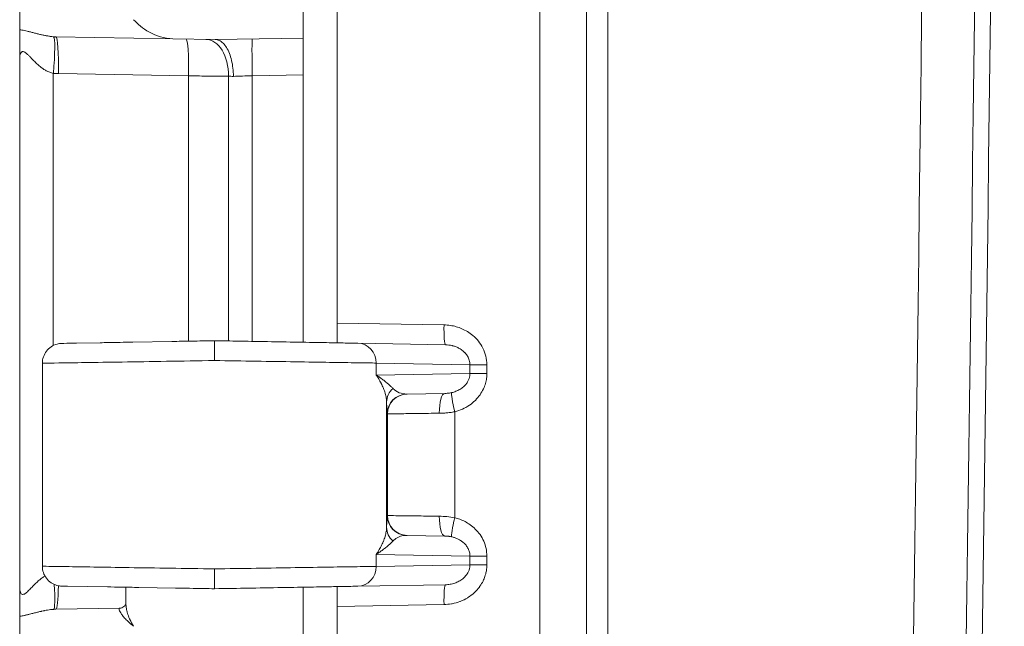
# Model space of a CAD drawing. Header units: inches. Extents: x 0 to 110, y 2 to 70.
# Tile 16 of 129: x 20.63 to 22.37, y 28.79 to 29.86. Entities that reach past the tile are written whole.
import ezdxf

# ---------------------------------------------------------------- set-up
doc = ezdxf.new("R2010")
doc.units = ezdxf.units.IN
doc.header["$LTSCALE"] = 3.25
doc.header["$MEASUREMENT"] = 0
doc.layers.add('Visible (ANSI)', color=7, linetype='Continuous', lineweight=18)
doc.layers.add('Visible Narrow (ANSI)', color=7, linetype='Continuous', lineweight=5)

msp = doc.modelspace()

# ---------------------------------------------------------------- linework, layer by layer
at = {"layer": 'Visible (ANSI)'}
for p, q in [((21.6322, 27.6568), (21.6322, 40.4906)), ((21.1322, 30.321), (21.1322, 29.8264)), ((21.1922, 30.3238), (21.1922, 29.3237)), ((20.6322, 29.8766), (20.6322, 29.8409)), ((20.696, 29.8286), (20.9026, 29.825)), ((20.9026, 29.825), (20.9772, 29.8237)), ((20.9772, 29.8237), (21.1322, 29.8264)), ((20.9772, 29.8237), (20.9772, 29.8237)), ((21.1322, 29.8264), (21.1322, 29.7614)), ((20.6322, 29.7901), (20.6322, 28.8573)), ((21.1322, 29.2898), (21.1322, 29.7614)), ((21.1922, 29.2889), (21.1922, 29.3237)), ((20.71, 29.2878), (20.7066, 29.2878)), ((20.7066, 29.2878), (20.7086, 29.2878)), ((20.71, 29.2878), (20.7153, 29.2879)), ((20.7324, 29.2882), (20.7153, 29.2879)), ((20.7285, 29.2882), (20.7324, 29.2882)), ((20.7324, 29.2882), (20.7741, 29.289)), ((20.8318, 29.29), (20.9009, 29.2912)), ((21.3834, 29.2854), (21.2291, 29.2881)), ((20.6722, 29.2528), (20.6722, 28.8947)), ((21.3825, 29.1996), (21.3151, 29.1984)), ((21.2822, 29.1735), (21.2822, 29.1735)), ((21.2822, 28.974), (21.2822, 28.974)), ((21.3151, 28.9491), (21.3825, 28.9479)), ((21.3834, 28.8621), (21.2291, 28.8594)), ((20.7087, 28.8596), (20.7066, 28.8597)), ((20.7168, 28.8595), (20.7087, 28.8596)), ((20.7872, 28.8583), (20.7168, 28.8595)), ((20.8197, 28.8577), (20.8197, 28.8281)), ((20.907, 28.8562), (20.8426, 28.8573)), ((21.1322, 28.8577), (21.1322, 28.8456)), ((21.1322, 28.8456), (21.1322, 28.821)), ((21.1922, 28.8586), (21.1922, 28.8238)), ((20.696, 28.8188), (20.8088, 28.8208)), ((21.1322, 28.821), (21.1322, 28.3264)), ((21.1922, 28.8238), (21.1922, 27.6255)), ((20.6322, 28.8066), (20.6322, 28.7709))]:
    msp.add_line(p, q, dxfattribs=at)
msp.add_arc((-337.8428, 34.0737), 360.2125, 359.126733, 0.873267, dxfattribs=at)
msp.add_ellipse((20.8084, 28.8458), major_axis=(0.0004, -0.025), ratio=0.924558, start_param=0.000018, end_param=0.000068, dxfattribs=at)
for points, knots in [([(20.8332, 29.8587), (20.8397, 29.8513), (20.8492, 29.8432), (20.873, 29.8303), (20.8871, 29.8253), (20.9026, 29.825)], [0.0000001, 0.0000001, 0.0000001, 0.0000001, 0.135667, 0.135667, 0.2691124, 0.2691124, 0.2691124, 0.2691124]), ([(20.6322, 29.7901), (20.6322, 29.791), (20.6322, 29.7922), (20.6322, 29.8037), (20.6322, 29.8119), (20.6322, 29.8258), (20.6322, 29.8343), (20.6322, 29.8409)], [-0.0071501, -0.0071501, -0.0071501, -0.0071501, 0, 0, 0.0928814, 0.0928814, 0.1823993, 0.1823993, 0.1823993, 0.1823993]), ([(21.0093, 29.7587), (21.0093, 29.7636), (21.009, 29.7685), (21.0085, 29.7733), (21.0079, 29.778), (21.0071, 29.7827), (21.0061, 29.787), (21.0051, 29.7914), (21.0038, 29.7955), (21.0023, 29.7993), (21.0008, 29.8031), (20.9991, 29.8065), (20.9972, 29.8095), (20.9954, 29.8125), (20.9933, 29.8151), (20.9912, 29.8172), (20.9891, 29.8193), (20.9868, 29.821), (20.9844, 29.8221), (20.982, 29.8232), (20.9795, 29.8237), (20.9772, 29.8237)], [0, 0, 0, 0, 0.142857, 0.142857, 0.142857, 0.285714, 0.285714, 0.285714, 0.428571, 0.428571, 0.428571, 0.571429, 0.571429, 0.571429, 0.714286, 0.714286, 0.714286, 0.857143, 0.857143, 0.857143, 1, 1, 1, 1]), ([(20.6722, 29.2528), (20.6722, 29.2566), (20.6728, 29.2604), (20.6753, 29.2676), (20.6771, 29.271), (20.6817, 29.277), (20.6845, 29.2797), (20.6908, 29.2839), (20.6944, 29.2856), (20.6994, 29.2869), (20.7008, 29.2872), (20.7037, 29.2876), (20.7051, 29.2878), (20.7066, 29.2878)], [0, 0, 0, 0, 0.0288206, 0.0288206, 0.0577212, 0.0577212, 0.0866185, 0.0866185, 0.115515, 0.115515, 0.1264529, 0.1264529, 0.1375626, 0.1375626, 0.1375626, 0.1375626]), ([(20.8318, 29.29), (20.8165, 29.2897), (20.8021, 29.2894), (20.7839, 29.2891), (20.7789, 29.289), (20.7741, 29.289)], [0.18181818, 0.18181818, 0.18181818, 0.18181818, 0.24686871, 0.24686871, 0.27272727, 0.27272727, 0.27272727, 0.27272727]), ([(20.9759, 29.2925), (20.9621, 29.2922), (20.9485, 29.292), (20.9236, 29.2916), (20.9122, 29.2914), (20.9009, 29.2912)], [0, 0, 0, 0, 0.04853983, 0.04853983, 0.09090909, 0.09090909, 0.09090909, 0.09090909]), ([(20.9759, 29.2925), (20.9759, 29.2925), (20.9759, 29.2908), (20.9759, 29.2878), (20.9759, 29.2863), (20.9759, 29.2843), (20.9759, 29.2822), (20.9759, 29.2801), (20.9759, 29.2776), (20.9759, 29.275), (20.9759, 29.2697), (20.9759, 29.2636), (20.9759, 29.2575)], [0, 0, 0, 0, 0.333333, 0.333333, 0.333333, 0.499913, 0.499913, 0.499913, 0.666667, 0.666667, 0.666667, 1, 1, 1, 1]), ([(21.2291, 29.2881), (21.2247, 29.2881), (21.2196, 29.2882), (21.2138, 29.2883), (21.2093, 29.2884), (21.2045, 29.2885), (21.1991, 29.2886), (21.189, 29.2888), (21.1773, 29.289), (21.1643, 29.2892), (21.1617, 29.2892), (21.1589, 29.2893), (21.1561, 29.2893), (21.1398, 29.2896), (21.1217, 29.2899), (21.1023, 29.2903), (21.1007, 29.2903), (21.099, 29.2903), (21.0973, 29.2904), (21.0794, 29.2907), (21.0604, 29.291), (21.0411, 29.2913), (21.0337, 29.2915), (21.0263, 29.2916), (21.0188, 29.2917), (21.0048, 29.292), (20.9905, 29.2922), (20.9759, 29.2925)], [0, 0, 0, 0, 0.113348, 0.113348, 0.113348, 0.2, 0.2, 0.2, 0.365556, 0.365556, 0.365556, 0.4, 0.4, 0.4, 0.6, 0.6, 0.6, 0.617354, 0.617354, 0.617354, 0.8, 0.8, 0.8, 0.869601, 0.869601, 0.869601, 1, 1, 1, 1]), ([(21.1922, 29.2889), (21.1922, 29.2888), (21.1922, 29.2888), (21.1922, 29.2887), (21.1921, 29.2887), (21.1921, 29.2887), (21.192, 29.2887)], [0, 0, 0, 0, 0.499997, 0.499997, 0.499997, 0.999994, 0.999994, 0.999994, 0.999994]), ([(20.7066, 28.8597), (20.7051, 28.8597), (20.7037, 28.8598), (20.7008, 28.8602), (20.6994, 28.8605), (20.6943, 28.8619), (20.6908, 28.8635), (20.6845, 28.8678), (20.6817, 28.8704), (20.6771, 28.8765), (20.6752, 28.8799), (20.6728, 28.8871), (20.6722, 28.8909), (20.6722, 28.8947)], [0, 0, 0, 0, 0.0111156, 0.0111156, 0.0220591, 0.0220591, 0.0509559, 0.0509559, 0.0798531, 0.0798531, 0.1087536, 0.1087536, 0.1375638, 0.1375638, 0.1375638, 0.1375638]), ([(20.9759, 28.855), (20.9759, 28.855), (20.9759, 28.8566), (20.9759, 28.8597), (20.9759, 28.8612), (20.9759, 28.8631), (20.9759, 28.8652), (20.9759, 28.8673), (20.9759, 28.8698), (20.9759, 28.8725), (20.9759, 28.8778), (20.9759, 28.8839), (20.9759, 28.89)], [0, 0, 0, 0, 0.333333, 0.333333, 0.333333, 0.499945, 0.499945, 0.499945, 0.666667, 0.666667, 0.666667, 1, 1, 1, 1]), ([(20.6322, 28.8066), (20.6322, 28.81), (20.6322, 28.8141), (20.6322, 28.8191), (20.6322, 28.82), (20.6322, 28.821), (20.6322, 28.8219), (20.6322, 28.8262), (20.6322, 28.831), (20.6322, 28.8363), (20.6322, 28.8376), (20.6322, 28.839), (20.6322, 28.8404), (20.6322, 28.8456), (20.6322, 28.8513), (20.6322, 28.8573)], [0, 0, 0, 0, 0.333333, 0.333333, 0.333333, 0.395358, 0.395358, 0.395358, 0.666667, 0.666667, 0.666667, 0.736327, 0.736327, 0.736327, 1, 1, 1, 1]), ([(20.8426, 28.8573), (20.8321, 28.8575), (20.822, 28.8577), (20.8124, 28.8578), (20.8035, 28.858), (20.7951, 28.8581), (20.7872, 28.8583)], [0.16666667, 0.16666667, 0.16666667, 0.16666667, 0.21001003, 0.21001003, 0.21001003, 0.25, 0.25, 0.25, 0.25]), ([(20.9759, 28.855), (20.9698, 28.8551), (20.9637, 28.8552), (20.9577, 28.8553), (20.9404, 28.8556), (20.9235, 28.8559), (20.907, 28.8562)], [0, 0, 0, 0, 0.02157313, 0.02157313, 0.02157313, 0.08333333, 0.08333333, 0.08333333, 0.08333333]), ([(21.2291, 28.8594), (21.2255, 28.8593), (21.2213, 28.8593), (21.2167, 28.8592), (21.2115, 28.8591), (21.2057, 28.859), (21.1992, 28.8589), (21.191, 28.8587), (21.1818, 28.8586), (21.1716, 28.8584), (21.1667, 28.8583), (21.1615, 28.8582), (21.1561, 28.8581), (21.142, 28.8579), (21.1265, 28.8576), (21.11, 28.8573), (21.1075, 28.8573), (21.1049, 28.8572), (21.1023, 28.8572), (21.0829, 28.8568), (21.0622, 28.8565), (21.041, 28.8561), (21.0397, 28.8561), (21.0384, 28.8561), (21.037, 28.856), (21.0172, 28.8557), (20.9969, 28.8553), (20.9759, 28.855)], [0, 0, 0, 0, 0.094198, 0.094198, 0.094198, 0.2, 0.2, 0.2, 0.333953, 0.333953, 0.333953, 0.4, 0.4, 0.4, 0.573189, 0.573189, 0.573189, 0.6, 0.6, 0.6, 0.8, 0.8, 0.8, 0.812638, 0.812638, 0.812638, 1, 1, 1, 1]), ([(21.192, 28.8588), (21.1921, 28.8588), (21.1921, 28.8587), (21.1921, 28.8587), (21.1921, 28.8587), (21.1921, 28.8587), (21.1922, 28.8587), (21.1922, 28.8587), (21.1922, 28.8587), (21.1922, 28.8586)], [0.0000002, 0.0000002, 0.0000002, 0.0000002, 0.345539, 0.345539, 0.345539, 0.5, 0.5, 0.5, 1, 1, 1, 1]), ([(20.8088, 28.8208), (20.8108, 28.8208), (20.814, 28.8219), (20.8183, 28.8253), (20.8193, 28.8274), (20.8196, 28.8284), (20.8197, 28.8285), (20.8197, 28.8286)], [0, 0, 0, 0, 0.0636754, 0.0636754, 0.1270386, 0.1270386, 0.1391847, 0.1391847, 0.1391847, 0.1391847])]:
    msp.add_open_spline(points, degree=3, knots=knots, dxfattribs=at)
msp.add_open_spline([(20.6722, 28.8947), (20.6722, 28.8947), (20.6722, 28.8947), (20.6722, 28.8947)], degree=3, dxfattribs=at)
at = {"layer": 'Visible Narrow (ANSI)'}
for p, q in [((21.55, 27.6568), (21.55, 40.4906)), ((21.6703, 39.4632), (21.6703, 28.6842)), ((20.6915, 29.7641), (20.6915, 29.2841)), ((20.7006, 29.7636), (20.9303, 29.7596)), ((20.9303, 29.7596), (20.9303, 29.2917)), ((21.0006, 29.759), (21.0006, 29.292)), ((21.0425, 29.2913), (21.0426, 29.7599)), ((21.0426, 29.7599), (21.1322, 29.7614)), ((21.1922, 29.3237), (21.3809, 29.3204)), ((21.4268, 29.2502), (21.2614, 29.2531)), ((21.2614, 29.2531), (21.2614, 29.2319)), ((21.4268, 29.2502), (21.4566, 29.2502)), ((21.4268, 29.2502), (21.4268, 29.2348)), ((21.4566, 29.2502), (21.4566, 29.2348)), ((21.4268, 29.2348), (21.2614, 29.2319)), ((21.4268, 29.2348), (21.4566, 29.2348)), ((21.2797, 28.9635), (21.2797, 29.184)), ((21.2814, 29.1634), (21.2807, 29.1634)), ((21.2814, 28.984), (21.2814, 29.1634)), ((21.4, 28.9803), (21.4, 29.1671)), ((21.2807, 28.9841), (21.2814, 28.984)), ((21.2614, 28.9156), (21.4268, 28.9127)), ((21.2614, 28.9156), (21.2614, 28.8944)), ((21.4268, 28.9127), (21.4268, 28.8973)), ((21.4268, 28.9127), (21.4566, 28.9127)), ((21.4566, 28.9127), (21.4566, 28.8973)), ((21.4268, 28.8973), (21.2614, 28.8944)), ((21.4268, 28.8973), (21.4566, 28.8973)), ((21.3809, 28.8271), (21.1922, 28.8238))]:
    msp.add_line(p, q, dxfattribs=at)
for centre, major_axis, ratio, start_param, end_param in [((-155.4491, 34.0737), (0, 251.3027), 0.707107, 4.690941, 4.733837), ((-155.513, 34.0737), (0, 251.5247), 0.707107, 4.690941, 4.733837), ((20.6859, 29.7641), (0.0059, 0.0647), 0.086802, 4.720238, 6.248517), ((20.6949, 29.7636), (0.0011, 0.065), 0.087143, 4.71391, 6.283185), ((20.9246, 29.7596), (0.0011, 0.065), 0.087143, 4.71391, 6.28311), ((20.9598, 29.759), (0.0011, 0.065), 0.628144, 4.723353, 6.283192), ((21.0437, 29.7599), (-0.0011, 0.065), 0.01745, 0, 1.570492), ((20.7028, 29.8893), (-0.0029, -0.1257), 0.996209, 6.216084, 6.2884), ((21.0414, 29.7576), (0.065, -0.0023), 0.000322, 4.033449, 4.195819), ((21.384, 29.3204), (-0.0006, -0.035), 0.087143, 4.71391, 6.283185), ((21.2285, 29.2531), (0.0006, 0.035), 0.939676, 4.728789, 6.283141), ((21.3147, 29.184), (-0.035, -0.0007), 0.946172, 5.437633, 6.261682), ((21.3157, 29.2334), (-0.0181, -0.0304), 0.960279, 6.033131, 6.820068), ((21.3157, 29.1634), (-0.0006, 0.035), 0.999976, 0.001315, 1.554631), ((21.3164, 29.1634), (-0.0006, 0.035), 0.999976, 0, 1.553343), ((21.3831, 29.1646), (-0.0006, 0.035), 0.297073, 0.000017, 1.565611), ((21.4031, 29.1671), (-0.0086, 0.0339), 0.084521, 0.085624, 1.549455), ((21.3157, 28.9841), (-0.0006, -0.035), 0.999976, 4.729842, 6.283185), ((21.3164, 28.984), (-0.0006, -0.035), 0.999976, 4.729819, 6.283185), ((21.3831, 28.9829), (-0.0006, -0.035), 0.297068, 4.717575, 6.283185), ((21.4031, 28.9803), (-0.0086, -0.0339), 0.084522, 4.73373, 6.197562), ((21.3147, 28.9635), (-0.035, 0.0007), 0.946127, 0.021504, 0.845548), ((21.2285, 28.8944), (0.0006, -0.035), 0.939676, 0.000035, 1.554396), ((20.6859, 28.8833), (0.0059, -0.0647), 0.086802, 0.034475, 1.237751), ((20.6949, 28.8838), (0.0011, -0.065), 0.087143, 0, 1.199166), ((21.384, 28.8271), (-0.0006, 0.035), 0.087143, 0, 1.569275), ((20.6957, 28.8033), (0.0355, 0.001), 0.436746, 1.549398, 1.665465)]:
    msp.add_ellipse(centre, major_axis=major_axis, ratio=ratio, start_param=start_param, end_param=end_param, dxfattribs=at)
for points, knots in [([(20.6322, 29.8409), (20.6334, 29.8408), (20.636, 29.8404), (20.6404, 29.8396), (20.6455, 29.8385), (20.651, 29.8371), (20.6569, 29.8356), (20.6631, 29.834), (20.6692, 29.8325), (20.6749, 29.8313), (20.6805, 29.8302), (20.6862, 29.8293), (20.69, 29.8289), (20.6919, 29.8288)], [0.0000016, 0.0000016, 0.0000016, 0.0000016, 0.0909091, 0.1818182, 0.2727273, 0.3636364, 0.4545455, 0.5454545, 0.6363636, 0.7272727, 0.8181818, 0.9090909, 1, 1, 1, 1]), ([(20.6919, 29.8288), (20.6926, 29.8288), (20.694, 29.8287), (20.6954, 29.8286), (20.696, 29.8286)], [0.0000448, 0.0000448, 0.0000448, 0.0000448, 0.5, 1, 1, 1, 1]), ([(20.6322, 29.7901), (20.6322, 29.7915), (20.6323, 29.7927), (20.6324, 29.7938), (20.6325, 29.7949), (20.6327, 29.7959), (20.6329, 29.7968), (20.6331, 29.7976), (20.6334, 29.7984), (20.6336, 29.7991), (20.6339, 29.7997), (20.6342, 29.8003), (20.6346, 29.8008), (20.6349, 29.8012), (20.6353, 29.8016), (20.6357, 29.8019), (20.6361, 29.8022), (20.6365, 29.8023), (20.637, 29.8025), (20.6374, 29.8026), (20.6379, 29.8026), (20.6385, 29.8025), (20.639, 29.8024), (20.6396, 29.8022), (20.6403, 29.8019), (20.6409, 29.8015), (20.6417, 29.8011), (20.6425, 29.8005), (20.6433, 29.7999), (20.6442, 29.7991), (20.6453, 29.7982), (20.6463, 29.7973), (20.6474, 29.7962), (20.6487, 29.7949), (20.6499, 29.7937), (20.6513, 29.7923), (20.6527, 29.7908), (20.6542, 29.7893), (20.6557, 29.7876), (20.6574, 29.786), (20.659, 29.7843), (20.6608, 29.7826), (20.6626, 29.781), (20.6644, 29.7793), (20.6662, 29.7777), (20.6681, 29.7762), (20.6699, 29.7747), (20.6717, 29.7733), (20.6736, 29.7721), (20.6754, 29.7708), (20.6773, 29.7697), (20.6792, 29.7686), (20.6811, 29.7676), (20.6831, 29.7667), (20.6852, 29.7659), (20.6872, 29.7651), (20.6893, 29.7645), (20.6915, 29.7641)], [0.0000001, 0.0000001, 0.0000001, 0.0000001, 0.0526316, 0.0526316, 0.0526316, 0.1052632, 0.1052632, 0.1052632, 0.1578947, 0.1578947, 0.1578947, 0.2105263, 0.2105263, 0.2105263, 0.2631579, 0.2631579, 0.2631579, 0.3157895, 0.3157895, 0.3157895, 0.3684211, 0.3684211, 0.3684211, 0.4210526, 0.4210526, 0.4210526, 0.4736842, 0.4736842, 0.4736842, 0.5263158, 0.5263158, 0.5263158, 0.5789474, 0.5789474, 0.5789474, 0.6315789, 0.6315789, 0.6315789, 0.6842105, 0.6842105, 0.6842105, 0.7368421, 0.7368421, 0.7368421, 0.7894737, 0.7894737, 0.7894737, 0.8421053, 0.8421053, 0.8421053, 0.8947368, 0.8947368, 0.8947368, 0.9473684, 0.9473684, 0.9473684, 0.9999999, 0.9999999, 0.9999999, 0.9999999]), ([(20.9303, 29.7596), (20.943, 29.7595), (20.9683, 29.7593), (20.9906, 29.7591), (21.0006, 29.759)], [0.0000001, 0.0000001, 0.0000001, 0.0000001, 0.5, 0.9999998, 0.9999998, 0.9999998, 0.9999998]), ([(21.0093, 29.7587), (21.0144, 29.7589), (21.0252, 29.7593), (21.0368, 29.7597), (21.0426, 29.7599)], [0, 0, 0, 0, 0.5, 0.9999716, 0.9999716, 0.9999716, 0.9999716]), ([(21.3834, 29.2854), (21.3854, 29.2853), (21.3874, 29.2852), (21.3893, 29.2849), (21.3894, 29.2849), (21.3896, 29.2849), (21.3898, 29.2849), (21.3917, 29.2846), (21.3935, 29.2843), (21.3952, 29.2839), (21.3954, 29.2838), (21.3955, 29.2838), (21.3957, 29.2837), (21.3975, 29.2833), (21.3992, 29.2828), (21.401, 29.2821), (21.4011, 29.2821), (21.4012, 29.282), (21.4014, 29.282), (21.4031, 29.2813), (21.4049, 29.2805), (21.4067, 29.2796), (21.4068, 29.2795), (21.4069, 29.2795), (21.407, 29.2794), (21.4088, 29.2785), (21.4106, 29.2774), (21.4123, 29.2761), (21.4125, 29.276), (21.4126, 29.2759), (21.4127, 29.2759), (21.4144, 29.2745), (21.4162, 29.273), (21.4178, 29.2713), (21.4179, 29.2712), (21.418, 29.2711), (21.4181, 29.271), (21.4198, 29.2692), (21.4213, 29.2672), (21.4225, 29.2651), (21.4239, 29.2629), (21.4249, 29.2604), (21.4256, 29.258), (21.4264, 29.2554), (21.4268, 29.2528), (21.4268, 29.2502)], [0, 0, 0, 0, 0.101125, 0.101125, 0.101125, 0.111111, 0.111111, 0.111111, 0.212969, 0.212969, 0.212969, 0.222222, 0.222222, 0.222222, 0.324959, 0.324959, 0.324959, 0.333333, 0.333333, 0.333333, 0.436899, 0.436899, 0.436899, 0.444444, 0.444444, 0.444444, 0.548853, 0.548853, 0.548853, 0.555556, 0.555556, 0.555556, 0.660839, 0.660839, 0.660839, 0.666667, 0.666667, 0.666667, 0.772768, 0.772768, 0.772768, 0.884658, 0.884658, 0.884658, 1, 1, 1, 1]), ([(20.9759, 29.2575), (20.9473, 29.257), (20.8901, 29.2561), (20.8111, 29.2549), (20.7452, 29.2539), (20.6976, 29.2532), (20.6757, 29.2528), (20.6722, 29.2528), (20.6722, 29.2528)], [0, 0, 0, 0, 0.0909091, 0.1818182, 0.2727273, 0.3636364, 0.4545455, 0.5055834, 0.5055834, 0.5055834, 0.5055834]), ([(21.2614, 29.2531), (21.2529, 29.2532), (21.2303, 29.2535), (21.1812, 29.2543), (21.12, 29.2553), (21.0502, 29.2563), (21.0007, 29.2571), (20.9759, 29.2575)], [0, 0, 0, 0, 0.2, 0.4, 0.6, 0.8, 1, 1, 1, 1]), ([(21.291, 29.2083), (21.2898, 29.2095), (21.2885, 29.2107), (21.2871, 29.212), (21.2857, 29.2134), (21.2841, 29.2148), (21.2825, 29.2162), (21.2808, 29.2176), (21.2791, 29.2191), (21.2772, 29.2205), (21.2754, 29.222), (21.2736, 29.2234), (21.2717, 29.2247), (21.2699, 29.2261), (21.2681, 29.2274), (21.2663, 29.2286), (21.2646, 29.2298), (21.2629, 29.2309), (21.2614, 29.2319)], [0, 0, 0, 0, 0.166667, 0.166667, 0.166667, 0.333333, 0.333333, 0.333333, 0.5, 0.5, 0.5, 0.666667, 0.666667, 0.666667, 0.833333, 0.833333, 0.833333, 1, 1, 1, 1]), ([(21.2797, 29.184), (21.2796, 29.1862), (21.2794, 29.1885), (21.2791, 29.1909), (21.279, 29.1912), (21.279, 29.1914), (21.279, 29.1917), (21.2785, 29.1942), (21.2779, 29.1968), (21.2772, 29.1995), (21.2771, 29.1997), (21.2771, 29.1999), (21.277, 29.2001), (21.2762, 29.2028), (21.2752, 29.2056), (21.2741, 29.2084), (21.2741, 29.2085), (21.274, 29.2087), (21.2739, 29.2088), (21.2728, 29.2117), (21.2715, 29.2144), (21.2702, 29.2171), (21.2701, 29.2172), (21.2701, 29.2173), (21.27, 29.2174), (21.2686, 29.2201), (21.2672, 29.2227), (21.2657, 29.2251), (21.2643, 29.2276), (21.2628, 29.2298), (21.2614, 29.2319)], [0.0001648, 0.0001648, 0.0001648, 0.0001648, 0.1518447, 0.1518447, 0.1518447, 0.1666667, 0.1666667, 0.1666667, 0.3215375, 0.3215375, 0.3215375, 0.3333333, 0.3333333, 0.3333333, 0.4911444, 0.4911444, 0.4911444, 0.5, 0.5, 0.5, 0.6607766, 0.6607766, 0.6607766, 0.6666667, 0.6666667, 0.6666667, 0.8303782, 0.8303782, 0.8303782, 1, 1, 1, 1]), ([(21.4268, 29.2348), (21.4268, 29.2334), (21.4267, 29.232), (21.4264, 29.2305), (21.4262, 29.2291), (21.4258, 29.2275), (21.4253, 29.2259), (21.4248, 29.2244), (21.4241, 29.2227), (21.4232, 29.221), (21.4223, 29.2193), (21.4212, 29.2176), (21.4198, 29.2159), (21.4185, 29.2143), (21.4169, 29.2126), (21.4151, 29.211), (21.4133, 29.2095), (21.4112, 29.208), (21.409, 29.2067), (21.4068, 29.2054), (21.4045, 29.2042), (21.402, 29.2032), (21.3995, 29.2023), (21.397, 29.2015), (21.3943, 29.2009)], [0.0000001, 0.0000001, 0.0000001, 0.0000001, 0.1250001, 0.1250001, 0.1250001, 0.2500001, 0.2500001, 0.2500001, 0.3750001, 0.3750001, 0.3750001, 0.5000001, 0.5000001, 0.5000001, 0.625, 0.625, 0.625, 0.75, 0.75, 0.75, 0.875, 0.875, 0.875, 1, 1, 1, 1]), ([(21.4566, 29.2348), (21.4566, 29.2321), (21.4564, 29.2292), (21.4556, 29.2233), (21.4544, 29.2172), (21.4508, 29.2074), (21.4449, 29.1971), (21.4367, 29.1871), (21.4261, 29.1784), (21.4177, 29.1737), (21.4091, 29.1698), (21.4047, 29.1683), (21.4, 29.1671)], [0, 0, 0, 0, 0.125, 0.125, 0.25, 0.375, 0.5, 0.625, 0.75, 0.875, 0.875, 0.9999999, 0.9999999, 0.9999999, 0.9999999]), ([(21.3943, 29.2009), (21.3931, 29.2006), (21.3919, 29.2004), (21.3907, 29.2002), (21.3894, 29.2), (21.3881, 29.1999), (21.3867, 29.1998), (21.3854, 29.1997), (21.384, 29.1996), (21.3825, 29.1996)], [0.0000026, 0.0000026, 0.0000026, 0.0000026, 0.3333348, 0.3333348, 0.3333348, 0.6666669, 0.6666669, 0.6666669, 0.9999991, 0.9999991, 0.9999991, 0.9999991]), ([(21.2807, 29.1634), (21.2806, 29.1634), (21.2805, 29.1641), (21.2802, 29.1669), (21.28, 29.1711), (21.2799, 29.1767), (21.2797, 29.1813), (21.2797, 29.1838)], [0, 0, 0, 0, 0.2, 0.4, 0.6, 0.8, 0.9971651, 0.9971651, 0.9971651, 0.9971651]), ([(21.3727, 29.1646), (21.3597, 29.1644), (21.3349, 29.1641), (21.3052, 29.1637), (21.286, 29.1635), (21.2815, 29.1634), (21.2814, 29.1634)], [0.0000001, 0.0000001, 0.0000001, 0.0000001, 0.25, 0.5, 0.75, 0.9999985, 0.9999985, 0.9999985, 0.9999985]), ([(21.4, 29.1671), (21.3972, 29.1666), (21.3943, 29.1662), (21.3909, 29.1657), (21.3903, 29.1657), (21.3874, 29.1653), (21.3849, 29.1651), (21.3807, 29.1648), (21.379, 29.1648), (21.3758, 29.1646), (21.3743, 29.1646), (21.3727, 29.1646)], [0, 0, 0, 0, 0.333333, 0.333333, 0.391919, 0.391919, 0.666667, 0.666667, 0.845235, 0.845235, 1, 1, 1, 1]), ([(21.2797, 28.9636), (21.2797, 28.9662), (21.2799, 28.9709), (21.28, 28.9765), (21.2802, 28.9807), (21.2805, 28.9834), (21.2806, 28.9841), (21.2807, 28.9841)], [0.0028362, 0.0028362, 0.0028362, 0.0028362, 0.2, 0.4, 0.6, 0.8, 1, 1, 1, 1]), ([(21.2814, 28.984), (21.2815, 28.984), (21.286, 28.984), (21.3052, 28.9837), (21.3349, 28.9834), (21.3597, 28.983), (21.3727, 28.9829)], [0.0000016, 0.0000016, 0.0000016, 0.0000016, 0.25, 0.5, 0.75, 1, 1, 1, 1]), ([(21.3727, 28.9829), (21.377, 28.9828), (21.3857, 28.9824), (21.3952, 28.9812), (21.4, 28.9803)], [0.0000011, 0.0000011, 0.0000011, 0.0000011, 0.5, 1, 1, 1, 1]), ([(21.2614, 28.9156), (21.2627, 28.9175), (21.2641, 28.9197), (21.2656, 28.9221), (21.267, 28.9245), (21.2685, 28.9271), (21.2699, 28.9298), (21.2713, 28.9326), (21.2726, 28.9354), (21.2738, 28.9383), (21.2739, 28.9384), (21.2739, 28.9385), (21.2739, 28.9386), (21.2751, 28.9414), (21.2761, 28.9443), (21.2769, 28.9471), (21.277, 28.9472), (21.277, 28.9474), (21.277, 28.9475), (21.2779, 28.9503), (21.2785, 28.953), (21.2789, 28.9557), (21.279, 28.9558), (21.279, 28.9559), (21.279, 28.9561), (21.2794, 28.9587), (21.2796, 28.9612), (21.2797, 28.9635)], [0, 0, 0, 0, 0.166667, 0.166667, 0.166667, 0.333333, 0.333333, 0.333333, 0.5, 0.5, 0.5, 0.504818, 0.504818, 0.504818, 0.666667, 0.666667, 0.666667, 0.673083, 0.673083, 0.673083, 0.833333, 0.833333, 0.833333, 0.841394, 0.841394, 0.841394, 1, 1, 1, 1]), ([(21.291, 28.9392), (21.2923, 28.9405), (21.2949, 28.9428), (21.2993, 28.9455), (21.3042, 28.9476), (21.3094, 28.9488), (21.3132, 28.9491), (21.3151, 28.9491)], [0.0000416, 0.0000416, 0.0000416, 0.0000416, 0.2, 0.4, 0.6, 0.8, 1, 1, 1, 1]), ([(21.3825, 28.9479), (21.383, 28.9479), (21.3835, 28.9479), (21.3854, 28.9478), (21.3868, 28.9477), (21.3889, 28.9475), (21.3895, 28.9474), (21.3915, 28.9471), (21.3929, 28.9469), (21.3943, 28.9466)], [0, 0, 0, 0, 0.129859, 0.129859, 0.5, 0.5, 0.656053, 0.656053, 1, 1, 1, 1]), ([(21.2614, 28.9156), (21.2629, 28.9165), (21.2645, 28.9176), (21.2662, 28.9188), (21.2679, 28.92), (21.2697, 28.9212), (21.2716, 28.9226), (21.2734, 28.9239), (21.2753, 28.9254), (21.2771, 28.9268), (21.2789, 28.9282), (21.2807, 28.9297), (21.2823, 28.9311), (21.284, 28.9326), (21.2856, 28.934), (21.287, 28.9353), (21.2885, 28.9367), (21.2898, 28.938), (21.291, 28.9392)], [0, 0, 0, 0, 0.166667, 0.166667, 0.166667, 0.333333, 0.333333, 0.333333, 0.5, 0.5, 0.5, 0.666667, 0.666667, 0.666667, 0.833333, 0.833333, 0.833333, 1, 1, 1, 1]), ([(21.3943, 28.9466), (21.396, 28.9462), (21.3977, 28.9457), (21.3995, 28.9451), (21.4012, 28.9446), (21.4029, 28.9439), (21.4046, 28.9431), (21.4064, 28.9423), (21.4081, 28.9414), (21.4098, 28.9403), (21.4116, 28.9392), (21.4133, 28.9379), (21.415, 28.9365), (21.4167, 28.935), (21.4183, 28.9334), (21.4198, 28.9316), (21.4212, 28.9298), (21.4225, 28.9278), (21.4235, 28.9258), (21.4246, 28.9237), (21.4254, 28.9216), (21.4259, 28.9194), (21.4265, 28.9172), (21.4268, 28.9149), (21.4268, 28.9127)], [0, 0, 0, 0, 0.125, 0.125, 0.125, 0.25, 0.25, 0.25, 0.375, 0.375, 0.375, 0.5, 0.5, 0.5, 0.625, 0.625, 0.625, 0.75, 0.75, 0.75, 0.875, 0.875, 0.875, 1, 1, 1, 1]), ([(21.4566, 28.8973), (21.4566, 28.8953), (21.4565, 28.8933), (21.4562, 28.8903), (21.4561, 28.8894), (21.4557, 28.8861), (21.4552, 28.8838), (21.4544, 28.8805), (21.4541, 28.8797), (21.4531, 28.8761), (21.4521, 28.8734), (21.4505, 28.8699), (21.4502, 28.8692), (21.4483, 28.8655), (21.4465, 28.8624), (21.444, 28.8589), (21.4437, 28.8584), (21.441, 28.8548), (21.4382, 28.8516), (21.4348, 28.8484), (21.4346, 28.8482), (21.4309, 28.8448), (21.4272, 28.842), (21.4231, 28.8394), (21.4229, 28.8393), (21.4187, 28.8367), (21.4142, 28.8345), (21.4095, 28.8326), (21.4093, 28.8326), (21.4047, 28.8308), (21.4001, 28.8295), (21.395, 28.8285), (21.3946, 28.8285), (21.3898, 28.8276), (21.3854, 28.8272), (21.3809, 28.8271)], [0, 0, 0, 0, 0.076658, 0.076658, 0.111111, 0.111111, 0.193918, 0.193918, 0.222222, 0.222222, 0.311362, 0.311362, 0.333333, 0.333333, 0.428797, 0.428797, 0.444444, 0.444444, 0.546136, 0.546136, 0.555556, 0.555556, 0.663442, 0.663442, 0.666667, 0.666667, 0.777778, 0.777778, 0.780721, 0.780721, 0.888889, 0.888889, 0.89809, 0.89809, 1, 1, 1, 1]), ([(21.4268, 28.8973), (21.4268, 28.8959), (21.4266, 28.8944), (21.4264, 28.8928), (21.4261, 28.8913), (21.4258, 28.8897), (21.4252, 28.888), (21.4246, 28.8864), (21.4238, 28.8846), (21.4228, 28.8829), (21.4218, 28.8811), (21.4206, 28.8793), (21.4191, 28.8776), (21.4176, 28.8758), (21.4159, 28.8741), (21.4139, 28.8726), (21.4119, 28.871), (21.4097, 28.8695), (21.4074, 28.8682), (21.405, 28.8669), (21.4024, 28.8658), (21.3998, 28.8649), (21.3971, 28.864), (21.3944, 28.8633), (21.3916, 28.8629), (21.3889, 28.8624), (21.3861, 28.8621), (21.3834, 28.8621)], [0.0000001, 0.0000001, 0.0000001, 0.0000001, 0.1111112, 0.1111112, 0.1111112, 0.2222223, 0.2222223, 0.2222223, 0.3333334, 0.3333334, 0.3333334, 0.4444445, 0.4444445, 0.4444445, 0.5555556, 0.5555556, 0.5555556, 0.6666667, 0.6666667, 0.6666667, 0.7777778, 0.7777778, 0.7777778, 0.8888889, 0.8888889, 0.8888889, 1, 1, 1, 1]), ([(20.6322, 28.8573), (20.6322, 28.8539), (20.6327, 28.851), (20.6335, 28.8488), (20.6343, 28.8467), (20.6355, 28.8454), (20.6369, 28.845), (20.6383, 28.8447), (20.64, 28.8453), (20.6417, 28.8464), (20.6435, 28.8475), (20.6453, 28.8492), (20.6471, 28.851), (20.6489, 28.8527), (20.6507, 28.8546), (20.6526, 28.8566), (20.6544, 28.8585), (20.6563, 28.8604), (20.6581, 28.8622), (20.6599, 28.864), (20.6618, 28.8658), (20.6636, 28.8674), (20.6654, 28.8691), (20.6672, 28.8706), (20.669, 28.872), (20.6708, 28.8735), (20.6726, 28.8748), (20.6744, 28.8759), (20.6752, 28.8765), (20.676, 28.877), (20.6767, 28.8774)], [0, 0, 0, 0, 0.0833333, 0.0833333, 0.0833333, 0.1666667, 0.1666667, 0.1666667, 0.25, 0.25, 0.25, 0.3333333, 0.3333333, 0.3333333, 0.4166667, 0.4166667, 0.4166667, 0.5, 0.5, 0.5, 0.5833333, 0.5833333, 0.5833333, 0.6666667, 0.6666667, 0.6666667, 0.75, 0.75, 0.75, 0.7875063, 0.7875063, 0.7875063, 0.7875063]), ([(20.9759, 28.89), (20.9497, 28.8904), (20.8973, 28.8912), (20.8239, 28.8923), (20.7606, 28.8933), (20.7117, 28.8941), (20.6804, 28.8945), (20.6724, 28.8947), (20.6722, 28.8947), (20.6722, 28.8947)], [0, 0, 0, 0, 0.0833333, 0.1666667, 0.25, 0.3333333, 0.4166667, 0.5, 0.5055288, 0.5055288, 0.5055288, 0.5055288]), ([(21.2614, 28.8944), (21.2529, 28.8943), (21.2303, 28.8939), (21.1812, 28.8932), (21.12, 28.8922), (21.0502, 28.8911), (21.0007, 28.8904), (20.9759, 28.89)], [0, 0, 0, 0, 0.2, 0.4, 0.6, 0.8, 1, 1, 1, 1]), ([(20.8197, 28.8281), (20.8197, 28.8273), (20.8197, 28.8264), (20.8198, 28.8255), (20.8198, 28.8253), (20.8198, 28.8252), (20.8198, 28.825), (20.8199, 28.824), (20.82, 28.8229), (20.8202, 28.8218), (20.8205, 28.8195), (20.821, 28.817), (20.8217, 28.8143), (20.8219, 28.8135), (20.8222, 28.8127), (20.8224, 28.8118), (20.8234, 28.8087), (20.8246, 28.8053), (20.8262, 28.8019), (20.8264, 28.8015), (20.8266, 28.801), (20.8268, 28.8006), (20.8286, 28.7967), (20.8307, 28.7927), (20.8332, 28.7887)], [0.5336026, 0.5336026, 0.5336026, 0.5336026, 0.5728401, 0.5728401, 0.5728401, 0.5811912, 0.5811912, 0.5811912, 0.625, 0.625, 0.625, 0.7209054, 0.7209054, 0.7209054, 0.75, 0.75, 0.75, 0.8605177, 0.8605177, 0.8605177, 0.875, 0.875, 0.875, 1, 1, 1, 1]), ([(20.6322, 28.8066), (20.6325, 28.8066), (20.6327, 28.8066), (20.633, 28.8066), (20.6354, 28.8069), (20.6377, 28.8073), (20.64, 28.8078), (20.6405, 28.8079), (20.6411, 28.808), (20.6416, 28.8081), (20.6435, 28.8085), (20.6454, 28.809), (20.6472, 28.8094), (20.648, 28.8096), (20.6487, 28.8098), (20.6495, 28.81), (20.651, 28.8103), (20.6524, 28.8107), (20.6538, 28.8111), (20.6548, 28.8113), (20.6558, 28.8116), (20.6567, 28.8118), (20.6579, 28.8121), (20.659, 28.8124), (20.6601, 28.8127), (20.6612, 28.813), (20.6624, 28.8133), (20.6635, 28.8135), (20.6643, 28.8137), (20.6651, 28.8139), (20.6659, 28.8141), (20.6672, 28.8145), (20.6685, 28.8148), (20.6698, 28.815), (20.6703, 28.8152), (20.6709, 28.8153), (20.6714, 28.8154), (20.6729, 28.8157), (20.6743, 28.816), (20.6757, 28.8163), (20.676, 28.8164), (20.6763, 28.8164), (20.6766, 28.8165), (20.6781, 28.8168), (20.6796, 28.8171), (20.6812, 28.8173), (20.6813, 28.8174), (20.6814, 28.8174), (20.6815, 28.8174), (20.6832, 28.8177), (20.6849, 28.8179), (20.6866, 28.8181), (20.6883, 28.8183), (20.6901, 28.8185), (20.6919, 28.8186)], [0, 0, 0, 0, 0.0101447, 0.0101447, 0.0101447, 0.1, 0.1, 0.1, 0.1219806, 0.1219806, 0.1219806, 0.2, 0.2, 0.2, 0.2339393, 0.2339393, 0.2339393, 0.3, 0.3, 0.3, 0.3458033, 0.3458033, 0.3458033, 0.4, 0.4, 0.4, 0.4577454, 0.4577454, 0.4577454, 0.5, 0.5, 0.5, 0.5696531, 0.5696531, 0.5696531, 0.6, 0.6, 0.6, 0.6817842, 0.6817842, 0.6817842, 0.7, 0.7, 0.7, 0.7933909, 0.7933909, 0.7933909, 0.8, 0.8, 0.8, 0.9, 0.9, 0.9, 0.9999998, 0.9999998, 0.9999998, 0.9999998]), ([(20.8088, 28.8208), (20.8084, 28.8208), (20.808, 28.8206), (20.8078, 28.8202), (20.8077, 28.8198), (20.8076, 28.8193), (20.8077, 28.8186), (20.8078, 28.8178), (20.8081, 28.8169), (20.8086, 28.8159), (20.8091, 28.8148), (20.8097, 28.8136), (20.8106, 28.8122), (20.8115, 28.8108), (20.8126, 28.8092), (20.8139, 28.8075), (20.8153, 28.8057), (20.8169, 28.8038), (20.8188, 28.8018), (20.8207, 28.7998), (20.8229, 28.7976), (20.8253, 28.7955), (20.8272, 28.7937), (20.8293, 28.7918), (20.8316, 28.79), (20.8321, 28.7896), (20.8326, 28.7891), (20.8332, 28.7887)], [0, 0, 0, 0, 0.125, 0.125, 0.125, 0.25, 0.25, 0.25, 0.375, 0.375, 0.375, 0.5, 0.5, 0.5, 0.625, 0.625, 0.625, 0.75, 0.75, 0.75, 0.875, 0.875, 0.875, 0.977146, 0.977146, 0.977146, 1, 1, 1, 1])]:
    msp.add_open_spline(points, degree=3, knots=knots, dxfattribs=at)
for points in [[(21.3809, 29.3204), (21.3848, 29.3203), (21.3924, 29.3196), (21.4025, 29.3174), (21.4124, 29.3139), (21.4223, 29.3089), (21.4321, 29.3019), (21.4418, 29.2922), (21.4501, 29.2797), (21.4554, 29.2653), (21.4566, 29.2553), (21.4566, 29.2502)], [(21.4, 28.9803), (21.403, 28.9796), (21.409, 28.9777), (21.4181, 28.9737), (21.4271, 28.9682), (21.4363, 28.9606), (21.4448, 28.9508), (21.4514, 28.9391), (21.4556, 28.9261), (21.4566, 28.9172), (21.4566, 28.9127)]]:
    msp.add_open_spline(points, degree=3, dxfattribs=at)

doc.saveas('drawing.dxf')
